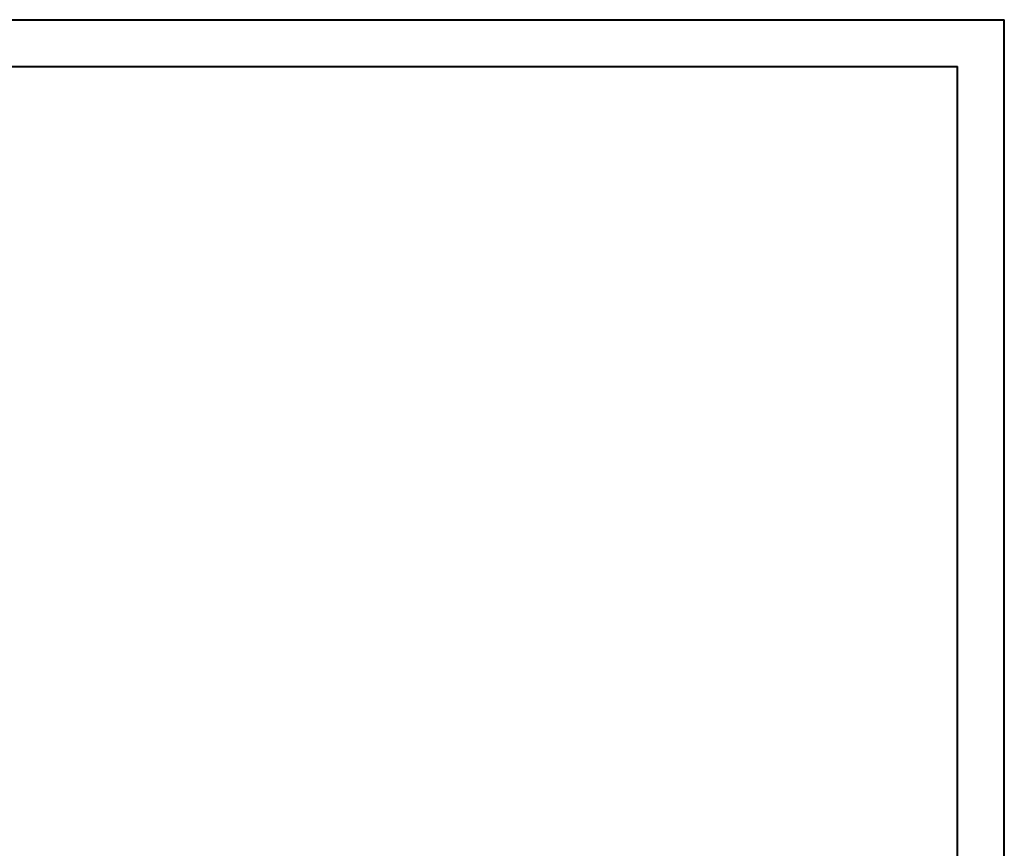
# Model space of a CAD drawing. Header units: millimetres. Extents: x 0 to 210, y 0 to 297.
# Tile 11 of 11: x 105 to 210, y 209 to 297. Entities that reach past the tile are written whole.
import ezdxf

# ---------------------------------------------------------------- set-up
doc = ezdxf.new("R2010")
doc.units = ezdxf.units.MM

msp = doc.modelspace()

# ---------------------------------------------------------------- linework, layer by layer
at = {"color": 7, "linetype": 'Continuous', "lineweight": 40}
for p, q in [((0.08, 297.21), (210.08, 297.21)), ((210.08, 0.21), (210.08, 297.21)), ((210.08, 292.21), (210.08, 297.21)), ((10.08, 292.21), (205.08, 292.21)), ((205.08, 5.21), (205.08, 292.21))]:
    msp.add_line(p, q, dxfattribs=at)

doc.saveas('drawing.dxf')
